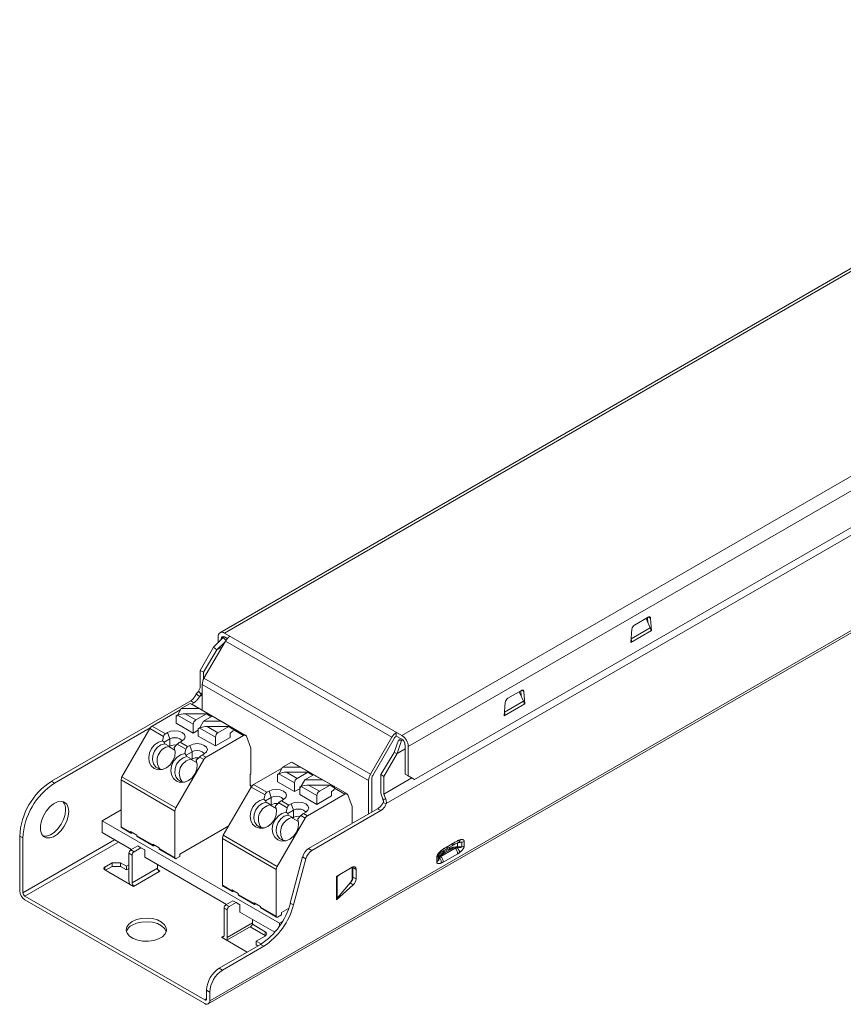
# Model space of a CAD drawing. Header units: millimetres. Extents: x -224 to -41, y -76 to 39.
# Tile 1 of 2: x -224 to -133, y -76 to 34. Entities that reach past the tile are written whole.
import ezdxf

# ---------------------------------------------------------------- set-up
doc = ezdxf.new("R2010")
doc.units = ezdxf.units.MM

msp = doc.modelspace()

# ---------------------------------------------------------------- linework, layer by layer
at = {"color": 7, "linetype": 'Continuous', "lineweight": 15}
for p, q in [((-83.62, 33.66), (-202.14, -34.76)), ((-83.12, 33.61), (-201.64, -34.81)), ((-181.84, -46.24), (-63.33, 22.18)), ((-62.62, 20.95), (-181.13, -47.46)), ((-203.44, -76.19), (-40.81, 17.69)), ((-203.27, -75.83), (-40.64, 18.06)), ((-60.35, 17.3), (-183.57, -53.83)), ((-63.33, 16.46), (-180.42, -51.14)), ((-155.87, -33.91), (-154.35, -33.03)), ((-154.11, -34.23), (-154.58, -33.17)), ((-154.41, -33.07), (-154.36, -33.66)), ((-154.07, -33.17), (-153.96, -34.52)), ((-201.64, -34.81), (-181.84, -46.24)), ((-156.26, -35.85), (-156.15, -34.37)), ((-153.96, -34.52), (-156.26, -35.85)), ((-153.96, -34.52), (-154.04, -34.48)), ((-203.92, -39.83), (-201.52, -35.69)), ((-202.85, -36.39), (-201.76, -35.31)), ((-202.49, -36.68), (-201.6, -35.82)), ((-202.34, -35.89), (-202.34, -35.22)), ((-201.99, -35.54), (-201.99, -35.42)), ((-201.76, -35.31), (-201.62, -35.23)), ((-201.48, -35.61), (-201.76, -35.31)), ((-201.32, -35.4), (-201.64, -35.22)), ((-182.95, -46.41), (-201.52, -35.69)), ((-156.25, -35.77), (-156.19, -35.81)), ((-204.34, -38.97), (-202.85, -36.39)), ((-203.98, -39.17), (-202.49, -36.68)), ((-202.85, -36.39), (-202.49, -36.68)), ((-202.49, -36.68), (-201.9, -36.34)), ((-203.98, -39.17), (-204.34, -38.97)), ((-204.34, -40.92), (-204.34, -38.97)), ((-203.98, -39.96), (-203.98, -39.17)), ((-185.55, -51.25), (-204.12, -40.53)), ((-204.12, -43.41), (-204.12, -40.53)), ((-203.92, -39.83), (-185.34, -50.55)), ((-204.34, -40.92), (-204.54, -41.27)), ((-204.54, -41.27), (-204.22, -41.63)), ((-204.42, -41.89), (-204.12, -41.71)), ((-204.22, -41.63), (-204.12, -41.47)), ((-170.01, -42.08), (-168.49, -41.2)), ((-168.25, -42.39), (-168.73, -41.34)), ((-168.55, -41.24), (-168.51, -41.83)), ((-168.21, -41.33), (-168.1, -42.69)), ((-220.95, -51.34), (-205.4, -42.36)), ((-205.47, -42.65), (-206.45, -43.22)), ((-204.48, -43.22), (-205.47, -42.65)), ((-205.4, -42.36), (-205.04, -42.57)), ((-205.32, -42.73), (-205.04, -42.57)), ((-199.27, -46.22), (-205.28, -42.75)), ((-170.4, -44.02), (-170.29, -42.54)), ((-168.1, -42.69), (-170.4, -44.02)), ((-168.1, -42.69), (-168.18, -42.64)), ((-209.7, -45.18), (-206.52, -43.34)), ((-206.85, -43.94), (-207.02, -44.04)), ((-206.45, -43.22), (-206.85, -43.94)), ((-206.85, -43.94), (-206.81, -43.94)), ((-204.48, -43.22), (-206.45, -43.22)), ((-206.03, -43.8), (-204.83, -44.49)), ((-206.03, -43.8), (-203.63, -43.8)), ((-204.83, -44.49), (-203.63, -43.8)), ((-204.48, -43.22), (-203.23, -43.94)), ((-203.63, -43.8), (-203.23, -44.06)), ((-203.41, -43.94), (-203.23, -43.94)), ((-203.13, -44), (-203.23, -43.94)), ((-170.39, -43.94), (-170.33, -43.98)), ((-207.02, -44.04), (-206.99, -44.06)), ((-207.02, -44.04), (-207.02, -44.86)), ((-205.11, -45.96), (-207.02, -44.86)), ((-206.99, -44.06), (-206.86, -43.97)), ((-205.11, -44.98), (-206.86, -43.97)), ((-205.11, -45.96), (-205.11, -44.98)), ((-203.98, -44.65), (-204.38, -45.37)), ((-202.99, -44.08), (-203.98, -44.65)), ((-202.01, -44.65), (-203.98, -44.65)), ((-203.23, -44.06), (-203.13, -44)), ((-203.13, -44), (-203.13, -44.16)), ((-202.01, -44.65), (-202.99, -44.08)), ((-202.01, -44.65), (-200.76, -45.37)), ((-220.6, -51.55), (-209.91, -45.38)), ((-209.95, -45.45), (-213.07, -50.84)), ((-208.42, -46.33), (-209.95, -45.45)), ((-209.7, -45.18), (-208.22, -46.04)), ((-207.98, -45.9), (-208.22, -46.04)), ((-207.98, -45.9), (-207.73, -46.61)), ((-204.55, -45.63), (-205.11, -45.96)), ((-204.38, -45.37), (-204.55, -45.47)), ((-204.55, -45.47), (-204.52, -45.49)), ((-204.55, -45.47), (-204.55, -46.29)), ((-204.52, -45.49), (-204.39, -45.4)), ((-202.64, -46.41), (-204.39, -45.4)), ((-204.38, -45.37), (-204.33, -45.37)), ((-203.55, -45.23), (-202.36, -45.92)), ((-203.55, -45.23), (-201.16, -45.23)), ((-202.36, -45.92), (-201.16, -45.23)), ((-201.16, -45.23), (-200.76, -45.49)), ((-200.8, -45.84), (-201.01, -45.96)), ((-201.01, -46.45), (-201.01, -45.96)), ((-200.94, -45.37), (-200.76, -45.37)), ((-200.66, -45.43), (-200.76, -45.37)), ((-200.76, -45.49), (-200.66, -45.43)), ((-200.66, -45.43), (-200.66, -45.59)), ((-182.45, -46.29), (-182.45, -45.89)), ((-208.54, -46.82), (-208.42, -46.33)), ((-208.54, -46.82), (-208.36, -46.98)), ((-208.36, -46.98), (-207.73, -46.61)), ((-208.29, -47.15), (-208.36, -46.98)), ((-208.29, -47.15), (-207.79, -47.44)), ((-207.73, -46.61), (-207.73, -47.43)), ((-206.9, -47.21), (-207.25, -47.56)), ((-205.94, -47.76), (-206.9, -47.21)), ((-206.59, -46.98), (-206.35, -46.84)), ((-206.59, -46.98), (-205.74, -47.47)), ((-202.64, -47.39), (-204.55, -46.29)), ((-199.52, -46.24), (-203.69, -48.65)), ((-202.64, -47.39), (-202.64, -46.41)), ((-201.01, -46.45), (-202.64, -47.39)), ((-198.68, -47.63), (-199.19, -46.32)), ((-182.95, -46.41), (-185.34, -50.55)), ((-185.09, -50.7), (-182.7, -46.56)), ((-182.2, -46.76), (-182.69, -48.11)), ((-181.84, -46.65), (-182.45, -46.29)), ((-181.88, -46.78), (-182.34, -48.23)), ((-181.92, -46.6), (-182.2, -46.76)), ((-182.2, -46.76), (-181.88, -46.78)), ((-181.75, -46.71), (-181.88, -46.78)), ((-207.73, -47.43), (-207.82, -47.48)), ((-207.82, -47.48), (-207.79, -47.44)), ((-207.82, -47.48), (-207.17, -47.86)), ((-207.25, -47.56), (-207.23, -47.63)), ((-205.94, -47.76), (-206.06, -48.24)), ((-205.89, -48.41), (-206.06, -48.24)), ((-205.25, -48.04), (-205.89, -48.41)), ((-205.74, -47.47), (-205.5, -47.33)), ((-205.5, -47.33), (-205.25, -48.04)), ((-205.25, -48.04), (-205.25, -48.86)), ((-203.88, -48.27), (-204.12, -48.41)), ((-198.68, -50.49), (-198.68, -47.63)), ((-182.69, -48.11), (-184.18, -50.6)), ((-182.34, -48.23), (-183.83, -50.81)), ((-182.34, -48.23), (-182.69, -48.11)), ((-181.48, -47.73), (-182.34, -48.23)), ((-181.48, -47.26), (-181.48, -50.53)), ((-181.13, -47.46), (-181.13, -50.73)), ((-207.06, -54.31), (-203.94, -48.92)), ((-205.89, -48.41), (-205.82, -48.58)), ((-205.32, -48.87), (-205.82, -48.58)), ((-205.25, -48.86), (-205.35, -48.91)), ((-205.32, -48.87), (-205.35, -48.91)), ((-205.35, -48.91), (-204.69, -49.29)), ((-204.78, -48.99), (-204.42, -48.64)), ((-204.78, -48.99), (-204.75, -49.06)), ((-203.94, -48.92), (-204.42, -48.64)), ((-204.12, -48.41), (-203.69, -48.65)), ((-194.15, -49.19), (-195.14, -49.75)), ((-193.17, -49.75), (-194.15, -49.19)), ((-187.95, -52.75), (-193.96, -49.28)), ((-198.39, -51.71), (-195.2, -49.87)), ((-195.54, -50.47), (-195.71, -50.57)), ((-195.68, -50.59), (-195.55, -50.5)), ((-193.8, -51.51), (-195.55, -50.5)), ((-195.14, -49.75), (-195.54, -50.47)), ((-195.54, -50.47), (-195.49, -50.47)), ((-193.17, -49.75), (-195.14, -49.75)), ((-194.71, -50.33), (-193.52, -51.02)), ((-194.71, -50.33), (-192.32, -50.33)), ((-193.52, -51.02), (-192.32, -50.33)), ((-193.17, -49.75), (-191.92, -50.47)), ((-192.32, -50.33), (-191.92, -50.59)), ((-192.1, -50.47), (-191.92, -50.47)), ((-191.82, -50.53), (-191.92, -50.47)), ((-191.92, -50.59), (-191.82, -50.53)), ((-191.82, -50.53), (-191.82, -50.7)), ((-181.13, -50.73), (-181.48, -50.53)), ((-181.48, -50.53), (-180.78, -50.93)), ((-220.6, -51.55), (-220.95, -51.34)), ((-207.16, -54.66), (-213.17, -51.19)), ((-213.17, -56.41), (-213.17, -51.19)), ((-213.07, -50.84), (-207.06, -54.31)), ((-198.78, -50.68), (-198.78, -51.74)), ((-195.71, -50.57), (-195.68, -50.59)), ((-195.71, -50.57), (-195.71, -51.39)), ((-193.8, -52.49), (-195.71, -51.39)), ((-193.8, -52.49), (-193.8, -51.51)), ((-192.66, -51.18), (-193.06, -51.9)), ((-191.68, -50.61), (-192.66, -51.18)), ((-190.69, -51.18), (-192.66, -51.18)), ((-190.69, -51.18), (-191.68, -50.61)), ((-190.69, -51.18), (-189.44, -51.9)), ((-185.55, -51.25), (-185.55, -54.99)), ((-185.19, -54.78), (-185.19, -51.05)), ((-183.83, -50.81), (-184.18, -50.6)), ((-184.18, -50.6), (-184.18, -52.56)), ((-183.83, -50.81), (-183.83, -52.76)), ((-180.72, -50.97), (-183.83, -52.76)), ((-180.42, -51.14), (-181.13, -50.73)), ((-180.42, -51.14), (-180.78, -50.93)), ((-198.64, -51.98), (-201.76, -57.37)), ((-198.78, -51.74), (-198.68, -51.8)), ((-198.68, -52.04), (-198.68, -51.8)), ((-197.1, -52.86), (-198.64, -51.98)), ((-198.39, -51.71), (-196.91, -52.57)), ((-196.66, -52.43), (-196.91, -52.57)), ((-196.66, -52.43), (-196.42, -53.15)), ((-193.23, -52.17), (-193.8, -52.49)), ((-193.06, -51.9), (-193.23, -52)), ((-193.23, -52), (-193.2, -52.02)), ((-193.23, -52), (-193.23, -52.82)), ((-193.2, -52.02), (-193.07, -51.93)), ((-191.32, -52.94), (-193.07, -51.93)), ((-193.06, -51.9), (-193.02, -51.9)), ((-192.24, -51.76), (-191.04, -52.45)), ((-192.24, -51.76), (-189.84, -51.76)), ((-191.04, -52.45), (-189.84, -51.76)), ((-189.84, -51.76), (-189.44, -52.02)), ((-189.49, -52.37), (-189.7, -52.49)), ((-189.7, -52.98), (-189.7, -52.49)), ((-189.62, -51.9), (-189.44, -51.9)), ((-189.34, -51.96), (-189.44, -51.9)), ((-189.44, -52.02), (-189.34, -51.96)), ((-189.34, -51.96), (-189.34, -52.12)), ((-197.22, -53.35), (-197.1, -52.86)), ((-197.22, -53.35), (-197.05, -53.51)), ((-197.05, -53.51), (-196.42, -53.15)), ((-196.98, -53.68), (-197.05, -53.51)), ((-196.98, -53.68), (-196.48, -53.97)), ((-196.42, -53.15), (-196.42, -53.96)), ((-195.58, -53.74), (-195.94, -54.09)), ((-194.63, -54.29), (-195.58, -53.74)), ((-195.28, -53.51), (-195.04, -53.37)), ((-195.28, -53.51), (-194.43, -54)), ((-191.32, -53.92), (-193.23, -52.82)), ((-188.2, -52.77), (-192.38, -55.18)), ((-191.32, -53.92), (-191.32, -52.94)), ((-189.7, -52.98), (-191.32, -53.92)), ((-187.36, -54.17), (-187.87, -52.85)), ((-184.15, -52.76), (-183.95, -53.34)), ((-183.95, -53.34), (-183.63, -53.34)), ((-183.63, -53.34), (-183.83, -52.76)), ((-213.17, -54.53), (-215.3, -55.76)), ((-207.16, -54.66), (-207.16, -59.88)), ((-196.42, -53.96), (-196.51, -54.01)), ((-196.51, -54.01), (-196.48, -53.97)), ((-196.51, -54.01), (-195.85, -54.39)), ((-195.94, -54.09), (-195.92, -54.16)), ((-194.63, -54.29), (-194.75, -54.78)), ((-194.57, -54.94), (-194.75, -54.78)), ((-193.94, -54.57), (-194.57, -54.94)), ((-194.57, -54.94), (-194.51, -55.11)), ((-194.43, -54), (-194.19, -53.86)), ((-194.19, -53.86), (-193.94, -54.57)), ((-193.94, -54.57), (-193.94, -55.39)), ((-192.56, -54.8), (-192.8, -54.94)), ((-192.8, -54.94), (-192.38, -55.18)), ((-184.54, -54.4), (-192.24, -58.85)), ((-184.18, -54.61), (-191.89, -59.06)), ((-187.36, -56.04), (-187.36, -54.17)), ((-184.18, -54.61), (-184.54, -54.4)), ((-215.3, -55.76), (-195.5, -67.19)), ((-215.3, -57.07), (-215.3, -55.76)), ((-195.75, -60.84), (-192.63, -55.45)), ((-194.01, -55.4), (-194.51, -55.11)), ((-193.94, -55.39), (-194.03, -55.44)), ((-194.01, -55.4), (-194.03, -55.44)), ((-194.03, -55.44), (-193.38, -55.82)), ((-193.46, -55.52), (-193.11, -55.17)), ((-193.46, -55.52), (-193.44, -55.59)), ((-192.63, -55.45), (-193.11, -55.17)), ((-212.01, -58.96), (-215.3, -57.07)), ((-213.17, -56.41), (-212.11, -57.02)), ((-213.13, -56.5), (-212.07, -57.12)), ((-212.11, -56.94), (-211.41, -57.35)), ((-212.11, -57.02), (-212.11, -56.94)), ((-211.9, -57.07), (-211.97, -57.11)), ((-206.6, -59.47), (-201.15, -56.33)), ((-224.49, -63.58), (-224.49, -57.47)), ((-224.13, -57.67), (-224.49, -57.47)), ((-224.13, -57.67), (-224.13, -63.78)), ((-211.41, -57.35), (-211.41, -57.43)), ((-211.41, -57.43), (-209.64, -58.45)), ((-211.37, -57.52), (-209.6, -58.54)), ((-195.85, -61.19), (-201.86, -57.72)), ((-201.86, -62.94), (-201.86, -57.72)), ((-201.76, -57.37), (-195.75, -60.84)), ((-175.15, -58.14), (-175.63, -58.25)), ((-175.15, -58.66), (-175.15, -58.14)), ((-174.88, -58.05), (-174.88, -58.57)), ((-212.08, -59), (-211.3, -58.56)), ((-212.08, -59), (-211.72, -59.21)), ((-211.72, -59.21), (-210.95, -58.76)), ((-211.3, -58.56), (-210.95, -58.76)), ((-210.95, -58.76), (-210.52, -59)), ((-210.52, -59), (-210.52, -59.82)), ((-209.64, -58.37), (-208.93, -58.78)), ((-209.64, -58.45), (-209.64, -58.37)), ((-209.43, -58.49), (-209.5, -58.53)), ((-208.93, -58.78), (-208.93, -58.86)), ((-208.93, -58.86), (-207.16, -59.88)), ((-208.89, -58.95), (-207.12, -59.97)), ((-192.24, -58.85), (-191.89, -59.06)), ((-177.49, -59.73), (-175.88, -58.8)), ((-176.53, -58.89), (-177.13, -59.23)), ((-177.08, -59.34), (-176.48, -58.99)), ((-176.83, -58.89), (-176.23, -58.54)), ((-176.71, -58.61), (-176.1, -58.26)), ((-175.63, -58.25), (-175.82, -58.3)), ((-175.63, -58.25), (-175.63, -58.66)), ((-175.15, -58.66), (-175.63, -58.66)), ((-212.29, -62.46), (-212.29, -59.37)), ((-211.94, -59.58), (-212.29, -59.37)), ((-211.94, -62.66), (-211.94, -59.58)), ((-201.4, -65.09), (-210.52, -59.82)), ((-206.6, -59.72), (-207.02, -59.96)), ((-206.6, -59.47), (-206.6, -59.72)), ((-192.91, -59.77), (-194.29, -64.94)), ((-192.55, -59.98), (-193.93, -65.14)), ((-192.55, -59.98), (-192.91, -59.77)), ((-177.93, -60.34), (-177.93, -59.81)), ((-177.78, -59.66), (-177.78, -60.18)), ((-177.78, -60.18), (-177.65, -59.83)), ((-175.6, -59.42), (-177.21, -60.35)), ((-214.17, -60.44), (-214.98, -60.91)), ((-214.98, -61.23), (-211.8, -63.07)), ((-214.17, -60.85), (-214.91, -61.27)), ((-213.24, -60.44), (-214.17, -60.44)), ((-214.17, -60.85), (-214.17, -60.44)), ((-213.24, -60.85), (-214.17, -60.85)), ((-212.57, -60.82), (-213.24, -60.44)), ((-213.24, -60.85), (-213.24, -60.44)), ((-212.57, -61.23), (-213.24, -60.85)), ((-212.29, -60.66), (-212.57, -60.82)), ((-212.57, -61.23), (-212.57, -60.82)), ((-212.29, -61.07), (-212.57, -61.23)), ((-209.11, -61.03), (-211.94, -62.66)), ((-211.8, -63.07), (-208.83, -61.36)), ((-209.11, -60.64), (-209.11, -61.03)), ((-208.83, -61.36), (-209.05, -61.22)), ((-195.85, -61.19), (-195.85, -66.41)), ((-189.13, -61.95), (-187.36, -60.93)), ((-187.37, -60.99), (-187.37, -60.93)), ((-187.37, -62.07), (-187.37, -60.99)), ((-187.36, -61.51), (-187.36, -60.93)), ((-187.3, -60.89), (-187.29, -60.97)), ((-186.94, -61.17), (-187.29, -60.97)), ((-187.29, -60.97), (-187.29, -62.04)), ((-186.94, -61.17), (-186.94, -62.24)), ((-189.13, -64.56), (-189.13, -61.95)), ((-188.75, -61.73), (-189.04, -61.97)), ((-189.04, -61.97), (-189.04, -64.4)), ((-189.04, -64.4), (-187.58, -62.63)), ((-187.56, -62.61), (-187.49, -62.57)), ((-186.94, -62.24), (-187.29, -62.04)), ((-201.86, -62.94), (-200.8, -63.56)), ((-201.82, -63.03), (-200.76, -63.65)), ((-200.8, -63.47), (-200.09, -63.88)), ((-200.8, -63.56), (-200.8, -63.47)), ((-200.59, -63.6), (-200.66, -63.64)), ((-187.26, -62.9), (-189.13, -64.56)), ((-187.61, -62.69), (-187.69, -62.76)), ((-187.26, -62.9), (-187.61, -62.69)), ((-203.84, -75.74), (-223.92, -64.15)), ((-203.84, -76.15), (-223.92, -64.56)), ((-200.69, -64.68), (-201.47, -65.13)), ((-200.69, -64.68), (-200.34, -64.88)), ((-200.09, -63.88), (-200.09, -63.96)), ((-200.09, -63.96), (-198.33, -64.98)), ((-200.05, -64.06), (-198.28, -65.08)), ((-201.68, -65.49), (-201.33, -65.7)), ((-201.68, -65.49), (-201.68, -68.58)), ((-201.47, -65.13), (-201.12, -65.33)), ((-201.33, -65.7), (-201.33, -68.78)), ((-200.34, -64.88), (-201.12, -65.33)), ((-199.92, -65.13), (-200.34, -64.88)), ((-199.92, -65.94), (-199.92, -65.13)), ((-198.33, -64.9), (-197.62, -65.31)), ((-198.33, -64.98), (-198.33, -64.9)), ((-198.11, -65.03), (-198.18, -65.07)), ((-197.62, -65.31), (-197.62, -65.39)), ((-197.62, -65.39), (-195.85, -66.41)), ((-197.58, -65.48), (-195.81, -66.5)), ((-195.28, -66), (-194.47, -65.54)), ((-193.93, -65.14), (-194.29, -64.94)), ((-196.02, -68.19), (-199.92, -65.94)), ((-198.5, -67.15), (-198.5, -66.76)), ((-195.28, -66.25), (-195.71, -66.49)), ((-195.5, -67.19), (-195.16, -66.99)), ((-195.28, -66), (-195.28, -66.25)), ((-201.38, -69.08), (-198.67, -67.52)), ((-201.33, -68.78), (-198.5, -67.15)), ((-197.09, -68.54), (-198.76, -67.57)), ((-197.09, -68.13), (-198.52, -67.3)), ((-195.5, -67.19), (-195.5, -67.52)), ((-201.68, -68.58), (-201.97, -68.74)), ((-201.97, -68.74), (-199.09, -70.4)), ((-201.9, -68.78), (-201.9, -68.7)), ((-198.08, -69.19), (-197.09, -68.62)), ((-197.54, -69.5), (-198.08, -69.19)), ((-198.08, -69.19), (-198.08, -69.6)), ((-197.09, -68.13), (-197.09, -68.54)), ((-197.03, -68.58), (-197.09, -68.54)), ((-197.61, -69.54), (-202.21, -72.2)), ((-197.25, -69.75), (-201.86, -72.41)), ((-197.89, -69.71), (-198.08, -69.6)), ((-197.25, -69.75), (-197.61, -69.54)), ((-202.21, -72.2), (-201.86, -72.41)), ((-203.27, -74.86), (-203.63, -74.65)), ((-203.63, -74.65), (-203.63, -75.62)), ((-203.27, -74.86), (-203.27, -75.83))]:
    msp.add_line(p, q, dxfattribs=at)
at = {"color": 8, "linetype": 'Continuous', "lineweight": 15}
for p, q in [((-154.32, -33.02), (-154.07, -33.17)), ((-156.23, -35.45), (-154.11, -34.23)), ((-201.99, -35.42), (-201.64, -35.22)), ((-168.47, -41.19), (-168.21, -41.33)), ((-170.37, -43.62), (-168.25, -42.39)), ((-203.12, -44.16), (-203.13, -44.15)), ((-199.52, -46.24), (-200.66, -45.58)), ((-191.81, -50.69), (-191.82, -50.69)), ((-188.2, -52.77), (-189.34, -52.11)), ((-213.9, -57.87), (-224.13, -63.78)), ((-223.92, -64.15), (-213.47, -58.12)), ((-177.13, -59.23), (-177.13, -59.06)), ((-176.53, -58.71), (-176.53, -58.89)), ((-177.78, -59.66), (-177.71, -59.53)), ((-177.65, -59.83), (-177.65, -59.45)), ((-214.98, -61.23), (-214.98, -60.91)), ((-203.63, -75.62), (-203.84, -75.74))]:
    msp.add_line(p, q, dxfattribs=at)
at = {"color": 7, "linetype": 'Continuous', "lineweight": 15, "flags": 128}
for points in [[(-154.07, -33.17), (-154.08, -33.12), (-154.09, -33.07), (-154.12, -33.03), (-154.16, -33.01), (-154.2, -33), (-154.25, -33), (-154.3, -33.01), (-154.35, -33.03)], [(-204.42, -41.89), (-204.6, -41.74), (-204.78, -41.59)], [(-168.21, -41.33), (-168.22, -41.28), (-168.24, -41.23), (-168.26, -41.2), (-168.3, -41.17), (-168.34, -41.16), (-168.39, -41.16), (-168.44, -41.17), (-168.49, -41.2)], [(-207.98, -45.9), (-207.6, -45.76), (-207.16, -45.7), (-206.72, -45.76), (-206.35, -45.9), (-206.1, -46.11), (-206.01, -46.37), (-206.1, -46.62), (-206.35, -46.84)], [(-207.25, -47.56), (-207.14, -48.04), (-207.19, -48.56), (-207.38, -49.06), (-207.7, -49.51), (-208.11, -49.84), (-208.57, -50.02), (-209.04, -50.05), (-209.46, -49.9), (-209.8, -49.61), (-210.02, -49.19), (-210.09, -48.7), (-210, -48.17), (-209.78, -47.68), (-209.44, -47.26), (-209.01, -46.96), (-208.54, -46.82)], [(-208.5, -50.01), (-208.92, -49.96), (-209.28, -49.75), (-209.54, -49.4), (-209.66, -48.96), (-209.62, -48.47), (-209.44, -47.99), (-209.13, -47.58), (-208.74, -47.29), (-208.29, -47.15)], [(-207.73, -46.61), (-207.47, -46.51), (-207.16, -46.48), (-206.86, -46.51), (-206.6, -46.61), (-206.42, -46.76), (-206.38, -46.85)], [(-205.5, -47.33), (-205.13, -47.18), (-204.69, -47.13), (-204.25, -47.18), (-203.88, -47.33), (-203.63, -47.54), (-203.54, -47.8), (-203.63, -48.05), (-203.88, -48.27)], [(-199.19, -46.32), (-199.21, -46.27), (-199.24, -46.24), (-199.27, -46.21), (-199.32, -46.2), (-199.36, -46.19), (-199.41, -46.2), (-199.46, -46.21), (-199.52, -46.24)], [(-206.06, -48.24), (-206.53, -48.39), (-206.96, -48.69), (-207.31, -49.11), (-207.53, -49.6), (-207.61, -50.12), (-207.54, -50.62), (-207.33, -51.04), (-206.99, -51.33), (-206.56, -51.48), (-206.1, -51.45), (-205.63, -51.27), (-205.22, -50.94), (-204.9, -50.49), (-204.71, -49.99), (-204.67, -49.47), (-204.78, -48.99)], [(-205.25, -48.04), (-205, -47.94), (-204.69, -47.91), (-204.38, -47.94), (-204.12, -48.04), (-203.95, -48.19), (-203.9, -48.28)], [(-205.82, -48.58), (-206.26, -48.72), (-206.66, -49.01), (-206.97, -49.42), (-207.15, -49.9), (-207.18, -50.39), (-207.06, -50.83), (-206.81, -51.18), (-206.45, -51.39), (-206.03, -51.44)], [(-196.66, -52.43), (-196.29, -52.29), (-195.85, -52.24), (-195.41, -52.29), (-195.04, -52.43), (-194.79, -52.65), (-194.7, -52.9), (-194.79, -53.15), (-195.04, -53.37)], [(-187.87, -52.85), (-187.89, -52.81), (-187.92, -52.77), (-187.96, -52.74), (-188, -52.73), (-188.05, -52.72), (-188.1, -52.73), (-188.15, -52.75), (-188.2, -52.77)], [(-219.01, -54.71), (-219.07, -54.25), (-219.24, -53.89), (-219.51, -53.66), (-219.87, -53.58), (-220.28, -53.64), (-220.71, -53.86), (-221.13, -54.21), (-221.52, -54.66), (-221.83, -55.18), (-222.06, -55.74), (-222.18, -56.29), (-222.18, -56.79), (-222.06, -57.2), (-221.83, -57.5), (-221.52, -57.66), (-221.13, -57.67), (-220.71, -57.53), (-220.28, -57.24), (-219.87, -56.84), (-219.51, -56.35), (-219.24, -55.8), (-219.07, -55.24), (-219.01, -54.71)], [(-195.94, -54.09), (-195.83, -54.57), (-195.87, -55.09), (-196.06, -55.6), (-196.38, -56.04), (-196.79, -56.37), (-197.26, -56.56), (-197.73, -56.58), (-198.15, -56.43), (-198.49, -56.14), (-198.7, -55.72), (-198.77, -55.23), (-198.69, -54.7), (-198.47, -54.21), (-198.12, -53.79), (-197.69, -53.49), (-197.22, -53.35)], [(-197.19, -56.54), (-197.61, -56.49), (-197.97, -56.28), (-198.23, -55.93), (-198.34, -55.49), (-198.31, -55), (-198.13, -54.52), (-197.82, -54.12), (-197.42, -53.82), (-196.98, -53.68)], [(-196.42, -53.15), (-196.16, -53.05), (-195.85, -53.01), (-195.54, -53.05), (-195.28, -53.15), (-195.11, -53.29), (-195.06, -53.39)], [(-194.19, -53.86), (-193.82, -53.72), (-193.38, -53.66), (-192.94, -53.72), (-192.56, -53.86), (-192.31, -54.07), (-192.23, -54.33), (-192.31, -54.58), (-192.56, -54.8)], [(-183.57, -53.83), (-183.74, -53.78), (-183.92, -53.72)], [(-221.89, -57.45), (-221.87, -57.46), (-221.49, -57.46), (-221.06, -57.32), (-220.63, -57.04), (-220.22, -56.63), (-219.87, -56.14), (-219.59, -55.6), (-219.42, -55.04), (-219.36, -54.51)], [(-194.75, -54.78), (-195.22, -54.92), (-195.65, -55.22), (-195.99, -55.64), (-196.22, -56.13), (-196.3, -56.66), (-196.23, -57.15), (-196.01, -57.57), (-195.67, -57.86), (-195.25, -58.01), (-194.78, -57.98), (-194.32, -57.8), (-193.91, -57.47), (-193.59, -57.02), (-193.4, -56.52), (-193.36, -56), (-193.46, -55.52)], [(-193.94, -54.57), (-193.68, -54.47), (-193.38, -54.44), (-193.07, -54.47), (-192.81, -54.57), (-192.64, -54.72), (-192.59, -54.81)], [(-194.51, -55.11), (-194.95, -55.25), (-195.35, -55.54), (-195.65, -55.95), (-195.83, -56.43), (-195.87, -56.92), (-195.75, -57.36), (-195.5, -57.71), (-195.13, -57.92), (-194.72, -57.97)], [(-187.37, -61.55), (-187.37, -61.55), (-187.36, -61.51)], [(-211.94, -66.99), (-212.31, -67.27), (-212.53, -67.6), (-212.59, -67.95), (-212.49, -68.3), (-212.23, -68.62), (-211.82, -68.89), (-211.31, -69.08), (-210.73, -69.19), (-210.12, -69.2), (-209.52, -69.12), (-208.99, -68.94), (-208.55, -68.69), (-208.25, -68.38), (-208.11, -68.04), (-208.13, -67.69), (-208.31, -67.35), (-208.65, -67.05), (-209.11, -66.82), (-209.67, -66.67), (-210.27, -66.61), (-210.88, -66.64), (-211.45, -66.77), (-211.94, -66.99)], [(-208.12, -68.11), (-208.13, -68.09), (-208.31, -67.76), (-208.65, -67.46), (-209.11, -67.23), (-209.67, -67.08), (-210.27, -67.02), (-210.88, -67.05), (-211.45, -67.18), (-211.94, -67.4)]]:
    msp.add_lwpolyline(points, dxfattribs=at)
at = {"color": 7, "linetype": 'Continuous', "lineweight": 15}
for centre, radius, start, end in [((-155.53, -34.43), 0.622, 122.8009, 174.311), ((-201.91, -35.15), 0.437, 50.7967, 189.214), ((-200.26, -36.39), 1.44, 121.9547, 151.1444), ((-201.77, -35.39), 0.218, 50.7967, 189.214), ((-202.68, -40.58), 1.44, 148.8563, 178.0435), ((-205.37, -42.9), 0.174, 60.2163, 82.9867), ((-169.67, -42.6), 0.622, 122.8009, 174.311), ((-206.08, -45.65), 1.85, 88.466, 114.9737), ((-204.5, -45.01), 0.615, 122.6055, 177.3945), ((-209.32, -45.79), 0.721, 121.9547, 151.1444), ((-207.97, -46.42), 0.457, 123.1991, 168.7852), ((-203.6, -47.08), 1.85, 88.466, 114.9737), ((-202.02, -46.44), 0.615, 122.6055, 177.3945), ((-200.97, -45.58), 0.307, 302.6055, 357.3945), ((-181.68, -47.11), 1.44, 121.9547, 151.1444), ((-205.74, -48.39), 1.65, 121.1303, 134.453), ((-182.07, -46.91), 0.721, 121.9547, 151.1444), ((-182.66, -47.53), 1.54, 2.6055, 57.3945), ((-182.25, -47.29), 0.768, 2.6055, 57.3945), ((-207.53, -49.03), 1.62, 99.2747, 215.9482), ((-207.16, -48.53), 1.24, 82.0015, 117.1689), ((-205.49, -47.85), 0.457, 123.1991, 168.7852), ((-205.06, -50.46), 1.62, 99.2747, 215.9482), ((-204.69, -49.96), 1.24, 82.0015, 117.1689), ((-203.27, -49.82), 1.65, 121.1303, 134.453), ((-203.31, -49.26), 0.721, 121.9547, 151.1444), ((-194.05, -49.43), 0.174, 60.2163, 82.9867), ((-198.55, -50.69), 0.231, 122.6055, 177.3945), ((-194.76, -52.18), 1.85, 88.466, 114.9737), ((-216.81, -57.82), 7.68, 122.6055, 177.3945), ((-216.46, -58.02), 7.68, 122.6055, 177.3945), ((-212.45, -51.22), 0.721, 148.8563, 178.0435), ((-193.19, -51.54), 0.615, 122.6055, 177.3945), ((-184.1, -51.3), 1.44, 148.8563, 178.0435), ((-184.47, -51.07), 0.721, 148.8563, 178.0435), ((-198.72, -51.75), 0.0655, 170.786, 309.2033), ((-198.01, -52.33), 0.721, 121.9547, 151.1444), ((-196.66, -52.95), 0.457, 123.1991, 168.7852), ((-192.29, -53.61), 1.85, 88.466, 114.9737), ((-190.71, -52.97), 0.615, 122.6055, 177.3945), ((-189.65, -52.11), 0.307, 302.6055, 357.3945), ((-183.55, -52.55), 0.632, 180.9157, 199.8085), ((-220.57, -54.41), 1.21, 355.3293, 41.7661), ((-195.85, -55.06), 1.24, 82.0015, 117.1689), ((-194.43, -54.92), 1.65, 121.1303, 134.453), ((-206.44, -54.69), 0.721, 148.8563, 178.0435), ((-196.22, -55.56), 1.62, 99.2747, 215.9482), ((-194.18, -54.38), 0.457, 123.1991, 168.7852), ((-191.95, -56.35), 1.65, 121.1303, 134.453), ((-193.75, -56.99), 1.62, 99.2747, 215.9482), ((-193.38, -56.49), 1.24, 82.0015, 117.1689), ((-192, -55.8), 0.721, 121.9547, 151.1444), ((-213.08, -56.42), 0.0986, 173.7012, 234.9867), ((-212.03, -57.04), 0.0873, 170.786, 309.2033), ((-211.31, -57.44), 0.0986, 173.7012, 234.9867), ((-201.14, -57.75), 0.721, 148.8563, 178.0435), ((-211.83, -59.39), 0.461, 122.6055, 177.3945), ((-211.48, -59.6), 0.461, 122.6055, 177.3945), ((-209.55, -58.47), 0.0873, 170.786, 309.2033), ((-208.83, -58.87), 0.0986, 173.7012, 234.9867), ((-191.39, -60.17), 1.56, 122.8922, 165.4815), ((-191.04, -60.37), 1.56, 122.8922, 165.4815), ((-176.54, -59.47), 0.938, 2.8931, 45.4807), ((-175.25, -57.89), 0.781, 277.9773, 298.8889), ((-207.08, -59.9), 0.0873, 170.786, 309.2033), ((-214.92, -61.07), 0.175, 110.7834, 249.2166), ((-208.65, -61.01), 0.461, 182.6055, 237.3945), ((-195.13, -61.22), 0.721, 148.8563, 178.0435), ((-187.2, -61.13), 0.262, 350.786, 129.2033), ((-211.24, -62.43), 1.05, 181.2262, 201.9022), ((-189.46, -61.46), 0.658, 299.7831, 309.2717), ((-188.23, -61.99), 0.94, 311.6284, 357.0654), ((-188.33, -62.03), 0.964, 321.1484, 357.9231), ((-187.88, -62.19), 0.94, 311.6284, 357.0654), ((-223.26, -63.52), 1.23, 182.6055, 237.3945), ((-211.48, -62.64), 0.461, 182.6055, 237.3945), ((-201.76, -62.95), 0.0986, 173.7012, 234.9867), ((-200.71, -63.57), 0.0873, 170.786, 309.2033), ((-223.67, -63.76), 0.461, 182.6055, 237.3945), ((-199.99, -63.97), 0.0986, 173.7012, 234.9867), ((-201.22, -65.52), 0.461, 122.6055, 177.3945), ((-200.87, -65.72), 0.461, 122.6055, 177.3945), ((-198.24, -65), 0.0873, 170.786, 309.2033), ((-197.52, -65.4), 0.0986, 173.7012, 234.9867), ((-201.85, -62.98), 7.82, 302.8922, 345.4815), ((-201.5, -63.18), 7.82, 302.8922, 345.4815), ((-195.76, -66.43), 0.0873, 170.786, 309.2033), ((-211.42, -68.49), 1.21, 115.3257, 161.7581), ((-198.89, -67.19), 0.394, 305.0133, 6.2988), ((-201.81, -68.6), 0.131, 230.7967, 9.214), ((-201.81, -68.81), 0.482, 327.324, 2.6798), ((-197.18, -68.38), 0.262, 290.7834, 69.2166), ((-200.56, -74.79), 3.07, 122.6055, 177.3945), ((-200.2, -75), 3.07, 122.6055, 177.3945), ((-203.76, -75.64), 0.131, 230.7967, 9.214), ((-203.62, -75.88), 0.349, 230.7967, 9.214)]:
    msp.add_arc(centre, radius, start, end, dxfattribs=at)
at = {"color": 8, "linetype": 'Continuous', "lineweight": 15}
msp.add_arc((-176.4, -58.3), 0.293, 304.6467, 6.6661, dxfattribs=at)
at = {"color": 7, "linetype": 'Continuous', "lineweight": 15}
for points in [[(-154.11, -34.23), (-154.06, -34.35), (-154.03, -34.46), (-154.03, -34.57)], [(-204.78, -41.59), (-204.67, -41.47), (-204.59, -41.36), (-204.54, -41.27)], [(-168.25, -42.39), (-168.2, -42.51), (-168.18, -42.63), (-168.17, -42.73)], [(-183.63, -53.34), (-183.58, -53.49), (-183.55, -53.66), (-183.57, -53.83)], [(-175.63, -58.21), (-175.56, -58.19), (-175.49, -58.18), (-175.43, -58.16)], [(-175.63, -58.25), (-175.63, -58.22), (-175.63, -58.21), (-175.63, -58.21)], [(-175.15, -58.14), (-175.05, -58.12), (-174.95, -58.09), (-174.88, -58.05)], [(-177.08, -59.34), (-177.11, -59.31), (-177.13, -59.27), (-177.13, -59.23)], [(-176.53, -58.89), (-176.53, -58.92), (-176.51, -58.96), (-176.48, -58.99)], [(-175.88, -58.8), (-176.1, -58.83), (-176.31, -58.89), (-176.48, -58.99)], [(-175.63, -58.77), (-175.64, -58.73), (-175.64, -58.69), (-175.63, -58.66)], [(-175.31, -58.72), (-175.41, -58.74), (-175.52, -58.75), (-175.63, -58.77)], [(-177.93, -59.81), (-177.86, -59.77), (-177.8, -59.71), (-177.78, -59.66)], [(-177.78, -60.18), (-177.8, -60.24), (-177.86, -60.3), (-177.93, -60.34)], [(-177.65, -59.83), (-177.65, -59.85), (-177.62, -59.88), (-177.59, -59.9)], [(-177.49, -59.73), (-177.53, -59.79), (-177.57, -59.84), (-177.59, -59.9)], [(-189.04, -64.4), (-189.07, -64.43), (-189.1, -64.45), (-189.13, -64.48)]]:
    msp.add_open_spline(points, degree=3, dxfattribs=at)
for points, knots in [([(-156.23, -35.49), (-156.22, -35.54), (-156.19, -35.65), (-156.19, -35.75), (-156.19, -35.81)], [0, 0, 0, 0, 0.450915, 1, 1, 1, 1]), ([(-205.4, -42.36), (-205.34, -42.33), (-205.27, -42.28), (-205.21, -42.23), (-205.18, -42.2), (-205.15, -42.17), (-205.12, -42.14), (-205.09, -42.11), (-205.06, -42.08), (-205.04, -42.04), (-205.01, -42.01), (-204.98, -41.97), (-204.96, -41.93), (-204.93, -41.89), (-204.91, -41.86), (-204.89, -41.82), (-204.86, -41.78), (-204.84, -41.74), (-204.83, -41.7), (-204.81, -41.66), (-204.79, -41.62), (-204.78, -41.59)], [0, 0, 0, 0, 0.2515, 0.2515, 0.2515, 0.37725, 0.37725, 0.37725, 0.503, 0.503, 0.503, 0.62875, 0.62875, 0.62875, 0.7545, 0.7545, 0.7545, 0.88025, 0.88025, 0.88025, 0.9999755, 0.9999755, 0.9999755, 0.9999755]), ([(-204.22, -41.63), (-204.23, -41.65), (-204.25, -41.69), (-204.29, -41.75), (-204.34, -41.8), (-204.38, -41.85), (-204.41, -41.87), (-204.42, -41.89)], [0, 0, 0, 0, 0.270835, 0.500341, 0.692797, 0.855426, 1, 1, 1, 1]), ([(-205.04, -42.57), (-204.98, -42.53), (-204.91, -42.48), (-204.85, -42.43), (-204.82, -42.4), (-204.8, -42.38), (-204.77, -42.35), (-204.74, -42.32), (-204.71, -42.29), (-204.68, -42.26), (-204.66, -42.23), (-204.63, -42.19), (-204.6, -42.16), (-204.58, -42.13), (-204.56, -42.1), (-204.54, -42.07), (-204.51, -42.04), (-204.49, -42.01), (-204.47, -41.98), (-204.46, -41.95), (-204.44, -41.92), (-204.42, -41.89)], [0, 0, 0, 0, 0.2515, 0.2515, 0.2515, 0.37725, 0.37725, 0.37725, 0.503, 0.503, 0.503, 0.62875, 0.62875, 0.62875, 0.7545, 0.7545, 0.7545, 0.88025, 0.88025, 0.88025, 1.000002, 1.000002, 1.000002, 1.000002]), ([(-170.37, -43.65), (-170.36, -43.7), (-170.33, -43.82), (-170.33, -43.92), (-170.33, -43.98)], [0, 0, 0, 0, 0.450915, 1, 1, 1, 1]), ([(-183.92, -53.72), (-183.95, -53.79), (-183.99, -53.85), (-184.03, -53.91), (-184.05, -53.94), (-184.08, -53.97), (-184.1, -54), (-184.13, -54.04), (-184.15, -54.07), (-184.18, -54.1), (-184.21, -54.13), (-184.24, -54.16), (-184.26, -54.19), (-184.29, -54.22), (-184.32, -54.25), (-184.35, -54.27), (-184.38, -54.3), (-184.41, -54.32), (-184.44, -54.34), (-184.47, -54.36), (-184.51, -54.39), (-184.54, -54.4)], [0, 0, 0, 0, 0.2515, 0.2515, 0.2515, 0.37725, 0.37725, 0.37725, 0.503, 0.503, 0.503, 0.62875, 0.62875, 0.62875, 0.7545, 0.7545, 0.7545, 0.88025, 0.88025, 0.88025, 0.9999942, 0.9999942, 0.9999942, 0.9999942]), ([(-183.57, -53.83), (-183.59, -53.91), (-183.63, -53.99), (-183.68, -54.07), (-183.7, -54.11), (-183.72, -54.15), (-183.75, -54.18), (-183.77, -54.22), (-183.8, -54.26), (-183.83, -54.29), (-183.85, -54.33), (-183.88, -54.36), (-183.91, -54.39), (-183.94, -54.42), (-183.97, -54.45), (-184, -54.48), (-184.03, -54.51), (-184.07, -54.53), (-184.1, -54.55), (-184.13, -54.57), (-184.15, -54.59), (-184.18, -54.61)], [0.000029, 0.000029, 0.000029, 0.000029, 0.2515, 0.2515, 0.2515, 0.37725, 0.37725, 0.37725, 0.503, 0.503, 0.503, 0.62875, 0.62875, 0.62875, 0.7545, 0.7545, 0.7545, 0.88025, 0.88025, 0.88025, 1.0000043, 1.0000043, 1.0000043, 1.0000043]), ([(-183.92, -53.72), (-183.91, -53.71), (-183.9, -53.69), (-183.9, -53.66), (-183.89, -53.61), (-183.89, -53.57), (-183.9, -53.52), (-183.91, -53.46), (-183.93, -53.4), (-183.94, -53.36), (-183.95, -53.34)], [0, 0, 0, 0, 0.089142, 0.183176, 0.285675, 0.399416, 0.526444, 0.668227, 0.825822, 1, 1, 1, 1]), ([(-176.23, -58.54), (-176.09, -58.46), (-175.86, -58.32), (-175.67, -58.23), (-175.6, -58.2)], [0, 0, 0, 0, 0.595775, 1, 1, 1, 1]), ([(-176.1, -58.26), (-176.04, -58.23), (-175.91, -58.15), (-175.75, -58.06), (-175.62, -57.99), (-175.52, -57.94), (-175.43, -57.9), (-175.36, -57.88), (-175.33, -57.87)], [0, 0, 0, 0, 0.242807, 0.488615, 0.622915, 0.740153, 0.876864, 1, 1, 1, 1]), ([(-175.51, -58.16), (-175.52, -58.17), (-175.55, -58.19), (-175.59, -58.2), (-175.63, -58.21)], [0, 0, 0, 0, 0.140667, 1, 1, 1, 1]), ([(-175.43, -58.16), (-175.36, -58.15), (-175.29, -58.14), (-175.18, -58.12), (-175.14, -58.12), (-175.15, -58.14)], [0, 0, 0, 0, 0.5, 0.5, 1, 1, 1, 1]), ([(-175.33, -57.87), (-175.31, -57.86), (-175.26, -57.85), (-175.19, -57.84), (-175.11, -57.83), (-175.02, -57.84), (-174.94, -57.88), (-174.9, -57.94), (-174.89, -57.98), (-174.88, -58.01), (-174.88, -58.04), (-174.88, -58.05)], [0, 0, 0, 0, 0.113388, 0.231121, 0.370452, 0.499169, 0.750846, 0.849449, 0.907021, 0.950479, 1, 1, 1, 1]), ([(-177.93, -59.81), (-177.93, -59.79), (-177.93, -59.75), (-177.91, -59.68), (-177.88, -59.6), (-177.84, -59.51), (-177.75, -59.38), (-177.65, -59.27), (-177.55, -59.17), (-177.5, -59.13), (-177.48, -59.11)], [0, 0, 0, 0, 0.0874601, 0.1698937, 0.2498934, 0.3670383, 0.5014805, 0.7705531, 0.8888857, 1, 1, 1, 1]), ([(-177.75, -59.59), (-177.75, -59.58), (-177.74, -59.57), (-177.7, -59.52), (-177.66, -59.47), (-177.59, -59.39), (-177.54, -59.35), (-177.51, -59.32)], [0, 0, 0, 0, 0.068513, 0.132543, 0.459308, 0.625169, 1, 1, 1, 1]), ([(-177.13, -59.23), (-177.16, -59.25), (-177.22, -59.29), (-177.3, -59.35), (-177.38, -59.42), (-177.45, -59.49), (-177.51, -59.57), (-177.56, -59.65), (-177.61, -59.74), (-177.63, -59.8), (-177.65, -59.83)], [0, 0, 0, 0, 0.122181, 0.245051, 0.368669, 0.493094, 0.618385, 0.744596, 0.871783, 1, 1, 1, 1]), ([(-177.52, -59.32), (-177.41, -59.24), (-177.18, -59.08), (-176.95, -58.95), (-176.83, -58.89)], [0, 0, 0, 0, 0.473585, 1, 1, 1, 1]), ([(-177.08, -59.34), (-177.11, -59.36), (-177.17, -59.39), (-177.24, -59.45), (-177.33, -59.52), (-177.41, -59.61), (-177.46, -59.69), (-177.49, -59.73)], [0, 0, 0, 0, 0.165145, 0.331486, 0.499803, 0.748908, 1, 1, 1, 1]), ([(-177.48, -59.11), (-177.46, -59.09), (-177.42, -59.06), (-177.35, -59), (-177.27, -58.95), (-177.19, -58.89), (-177.06, -58.81), (-176.89, -58.72), (-176.77, -58.65), (-176.71, -58.61)], [0, 0, 0, 0, 0.080565, 0.167114, 0.259857, 0.376804, 0.511394, 0.757197, 1, 1, 1, 1]), ([(-175.63, -58.66), (-175.67, -58.67), (-175.76, -58.67), (-175.88, -58.68), (-176, -58.7), (-176.12, -58.72), (-176.23, -58.76), (-176.34, -58.79), (-176.44, -58.84), (-176.5, -58.87), (-176.53, -58.89)], [0, 0, 0, 0, 0.128217, 0.255404, 0.381615, 0.506905, 0.631331, 0.754949, 0.877819, 1, 1, 1, 1]), ([(-175.63, -58.77), (-175.66, -58.77), (-175.7, -58.77), (-175.77, -58.78), (-175.83, -58.79), (-175.87, -58.8), (-175.88, -58.8)], [0, 0, 0, 0, 0.255581, 0.535274, 0.847624, 1, 1, 1, 1]), ([(-175.63, -58.77), (-175.57, -58.84), (-175.51, -58.93), (-175.41, -59.11), (-175.39, -59.2), (-175.38, -59.28)], [0, 0, 0, 0, 0.5, 0.5, 1, 1, 1, 1]), ([(-175.38, -59.28), (-175.4, -59.29), (-175.45, -59.33), (-175.52, -59.37), (-175.57, -59.4), (-175.6, -59.42)], [0, 0, 0, 0, 0.299387, 0.632516, 1, 1, 1, 1]), ([(-174.88, -58.57), (-174.88, -58.59), (-174.88, -58.63), (-174.89, -58.68), (-174.91, -58.74), (-174.94, -58.81), (-174.99, -58.89), (-175.07, -58.99), (-175.16, -59.1), (-175.26, -59.18), (-175.33, -59.24), (-175.36, -59.27), (-175.38, -59.28)], [0, 0, 0, 0, 0.0676257, 0.1286034, 0.1910097, 0.2598338, 0.3731951, 0.5010697, 0.66728, 0.8568529, 0.9384872, 1, 1, 1, 1]), ([(-175.15, -58.66), (-175.13, -58.67), (-175.15, -58.69), (-175.21, -58.71), (-175.26, -58.72), (-175.31, -58.72)], [0, 0, 0, 0, 0.5, 0.5, 1, 1, 1, 1]), ([(-177.43, -60.46), (-177.45, -60.47), (-177.48, -60.49), (-177.56, -60.51), (-177.65, -60.53), (-177.77, -60.54), (-177.86, -60.51), (-177.91, -60.45), (-177.93, -60.39), (-177.93, -60.36), (-177.93, -60.34)], [0, 0, 0, 0, 0.075003, 0.158904, 0.33935, 0.499607, 0.730685, 0.865385, 0.935218, 1, 1, 1, 1]), ([(-177.78, -59.66), (-177.78, -59.66), (-177.78, -59.66), (-177.78, -59.65), (-177.78, -59.65), (-177.78, -59.65), (-177.78, -59.64), (-177.77, -59.62), (-177.76, -59.6), (-177.75, -59.59), (-177.75, -59.59)], [0, 0, 0, 0, 0.0263, 0.050541, 0.074514, 0.100064, 0.161408, 0.24249, 0.807786, 1, 1, 1, 1]), ([(-177.78, -60.18), (-177.78, -60.19), (-177.78, -60.19), (-177.78, -60.19), (-177.78, -60.19), (-177.78, -60.19), (-177.78, -60.19), (-177.78, -60.2), (-177.78, -60.2), (-177.78, -60.2), (-177.77, -60.2), (-177.77, -60.2), (-177.77, -60.2), (-177.77, -60.19), (-177.77, -60.19), (-177.76, -60.19), (-177.76, -60.18), (-177.76, -60.18), (-177.75, -60.17), (-177.75, -60.17), (-177.74, -60.16), (-177.74, -60.16), (-177.73, -60.14), (-177.72, -60.13), (-177.71, -60.11), (-177.71, -60.1), (-177.7, -60.09), (-177.69, -60.07)], [0.3058929, 0.3058929, 0.3058929, 0.3058929, 0.3178615, 0.3178615, 0.3178615, 0.3326704, 0.3326704, 0.3326704, 0.3622881, 0.3622881, 0.3622881, 0.3919058, 0.3919058, 0.3919058, 0.4215235, 0.4215235, 0.4215235, 0.4511412, 0.4511412, 0.4511412, 0.4807589, 0.4807589, 0.4807589, 0.5399943, 0.5399943, 0.5399943, 0.5883638, 0.5883638, 0.5883638, 0.5883638]), ([(-177.69, -60.07), (-177.69, -60.07), (-177.69, -60.07), (-177.69, -60.07), (-177.68, -60.05), (-177.67, -60.03), (-177.66, -60.01), (-177.64, -59.98), (-177.62, -59.94), (-177.59, -59.9)], [0.1173208, 0.1173208, 0.1173208, 0.1173208, 0.1281867, 0.1281867, 0.1281867, 0.1874221, 0.1874221, 0.1874221, 0.3058929, 0.3058929, 0.3058929, 0.3058929]), ([(-177.59, -59.9), (-177.57, -59.94), (-177.54, -59.98), (-177.52, -60.03), (-177.49, -60.07), (-177.48, -60.12), (-177.46, -60.17), (-177.45, -60.23), (-177.44, -60.28), (-177.43, -60.33), (-177.43, -60.37), (-177.43, -60.42), (-177.43, -60.46)], [0.0000287, 0.0000287, 0.0000287, 0.0000287, 0.2500005, 0.2500005, 0.2500005, 0.4999925, 0.4999925, 0.4999925, 0.7499844, 0.7499844, 0.7499844, 0.9999477, 0.9999477, 0.9999477, 0.9999477]), ([(-177.49, -59.73), (-177.45, -59.77), (-177.41, -59.81), (-177.38, -59.86), (-177.34, -59.91), (-177.31, -59.97), (-177.29, -60.02), (-177.26, -60.08), (-177.24, -60.14), (-177.23, -60.2), (-177.22, -60.25), (-177.21, -60.3), (-177.21, -60.35)], [0, 0, 0, 0, 0.2499618, 0.2499618, 0.2499618, 0.4999618, 0.4999618, 0.4999618, 0.7499618, 0.7499618, 0.7499618, 0.9999618, 0.9999618, 0.9999618, 0.9999618]), ([(-177.21, -60.35), (-177.25, -60.37), (-177.33, -60.42), (-177.4, -60.45), (-177.43, -60.46)], [0, 0, 0, 0, 0.550638, 1, 1, 1, 1])]:
    msp.add_open_spline(points, degree=3, knots=knots, dxfattribs=at)
at = {"color": 8, "linetype": 'Continuous', "lineweight": 15}
for points, knots in [([(-175.33, -57.87), (-175.34, -57.91), (-175.36, -58), (-175.43, -58.1), (-175.49, -58.14), (-175.51, -58.16)], [0, 0, 0, 0, 0.344137, 0.700234, 1, 1, 1, 1]), ([(-177.48, -59.11), (-177.47, -59.14), (-177.46, -59.21), (-177.47, -59.28), (-177.5, -59.3), (-177.51, -59.31)], [0, 0, 0, 0, 0.359564, 0.741072, 1, 1, 1, 1]), ([(-176.83, -58.88), (-176.82, -58.88), (-176.78, -58.86), (-176.72, -58.77), (-176.71, -58.66), (-176.71, -58.61)], [0, 0, 0, 0, 0.092289, 0.546145, 1, 1, 1, 1])]:
    msp.add_open_spline(points, degree=3, knots=knots, dxfattribs=at)

doc.saveas('drawing.dxf')
